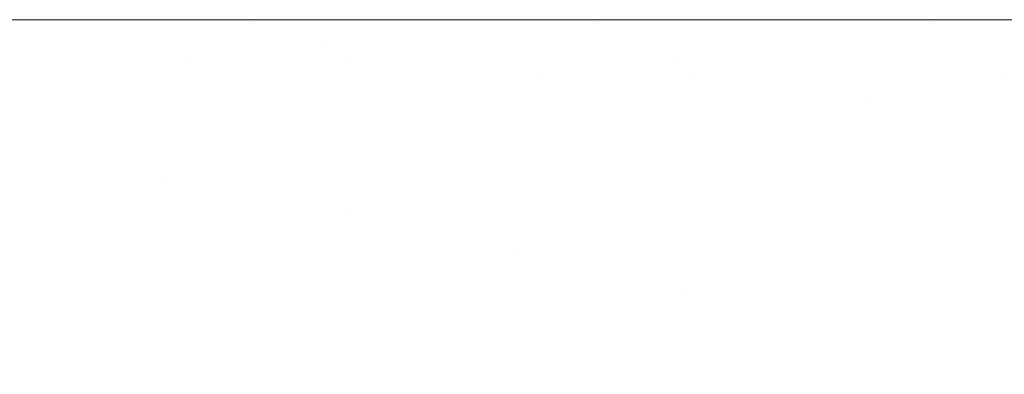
# Model space of a CAD drawing. Header units: centimetres. Extents: x -17.1 to 18.2, y 4.2 to 6.
# Tile 178 of 256: x -5.2188 to -5.1899, y 5.9898 to 6.0002. Entities that reach past the tile are written whole.
import ezdxf

# ---------------------------------------------------------------- set-up
doc = ezdxf.new("R2010")
doc.units = ezdxf.units.CM
doc.header["$LTSCALE"] = 2.54
doc.layers.add('Lucido design-1', color=7, linetype='Continuous')

# ---------------------------------------------------------------- blocks, each defined once
blk = doc.blocks.new('Gruppo-3-1')
at = {"color": 7, "linetype": 'Continuous', "lineweight": 9}
for points, invisible_edges in [([(18.147234, 6.000144, -2276.319046), (18.147234, 6.000212, -2276.32217), (-17.020308, 6.000212, -2276.32217), (-17.020308, 6.000144, -2276.319046)], 8), ([(-17.020308, 6.000212, -2276.32217), (6.292262, 6.000212, -2276.52217), (-5.165337, 6.000212, -2276.52217)], 9), ([(-5.165337, 6.000212, -2276.52217), (-5.16604, 6.000212, -2276.522173), (-17.020308, 6.000212, -2276.32217)], 10), ([(-5.16604, 6.000212, -2276.522173), (-5.16949, 6.000212, -2276.522268), (-17.020308, 6.000212, -2276.32217)], 10), ([(6.292262, 6.000212, -2276.52217), (-17.020308, 6.000212, -2276.32217), (18.147234, 6.000212, -2276.32217)], 9), ([(-17.020308, 6.000212, -2276.32217), (-5.173109, 6.000212, -2276.522515), (-5.173872, 6.000212, -2276.522598)], 9), ([(-5.16949, 6.000212, -2276.522268), (-5.173109, 6.000212, -2276.522515), (-17.020308, 6.000212, -2276.32217)], 10), ([(-5.173872, 6.000212, -2276.522598), (-5.176745, 6.000212, -2276.522913), (-17.020308, 6.000212, -2276.32217)], 10), ([(-5.176745, 6.000212, -2276.522913), (-5.180403, 6.000212, -2276.523468), (-17.020308, 6.000212, -2276.32217)], 10), ([(-5.180403, 6.000212, -2276.523468), (-5.184086, 6.000212, -2276.524184), (-17.020308, 6.000212, -2276.32217)], 10), ([(-5.184086, 6.000212, -2276.524184), (-5.1878, 6.000212, -2276.525067), (-17.020308, 6.000212, -2276.32217)], 10), ([(-5.1878, 6.000212, -2276.525067), (-5.191547, 6.000212, -2276.526125), (-17.020308, 6.000212, -2276.32217)], 10), ([(-5.191547, 6.000212, -2276.526125), (-5.195333, 6.000212, -2276.527366), (-17.020308, 6.000212, -2276.32217)], 10), ([(-5.195333, 6.000212, -2276.527366), (-5.19916, 6.000212, -2276.5288), (-17.020308, 6.000212, -2276.32217)], 10), ([(-5.19916, 6.000212, -2276.5288), (-5.203033, 6.000212, -2276.53044), (-17.020308, 6.000212, -2276.32217)], 10), ([(-5.203033, 6.000212, -2276.53044), (-5.206954, 6.000212, -2276.532298), (-17.020308, 6.000212, -2276.32217)], 10), ([(-5.206954, 6.000212, -2276.532298), (-5.210927, 6.000212, -2276.53439), (-17.020308, 6.000212, -2276.32217)], 10), ([(-5.210927, 6.000212, -2276.53439), (-5.214954, 6.000212, -2276.536732), (-17.020308, 6.000212, -2276.32217)], 10), ([(-5.214954, 6.000212, -2276.536732), (-5.219036, 6.000212, -2276.539343), (-17.020308, 6.000212, -2276.32217)], 10), ([(-17.020308, 6.000144, -2276.319046), (-17.020308, 6.000117, -2276.317808), (18.147234, 6.000117, -2276.317808), (18.147234, 6.000144, -2276.319046)], 10), ([(18.147234, 6.000117, -2276.317808), (-17.020308, 6.000117, -2276.317808), (-17.020308, 5.999831, -2276.313454), (18.147234, 5.999831, -2276.313454)], 5), ([(-5.219036, 6.000212, -2276.539343), (-5.214954, 6.000212, -2276.536732), (-5.212028, 6.000163, -2276.53835), (-5.222473, 6.000163, -2276.545203)], 14), ([(-5.212028, 6.000163, -2276.53835), (-5.211288, 6.000017, -2276.541262), (-5.221568, 6.000017, -2276.548007), (-5.222473, 6.000163, -2276.545203)], 15), ([(-5.214954, 6.000212, -2276.536732), (-5.210927, 6.000212, -2276.53439), (-5.212028, 6.000163, -2276.53835)], 10), ([(-5.201845, 6.000163, -2276.533169), (-5.212028, 6.000163, -2276.53835), (-5.210927, 6.000212, -2276.53439), (-5.206954, 6.000212, -2276.532298)], 11), ([(-5.201845, 6.000163, -2276.533169), (-5.201267, 6.000017, -2276.536164), (-5.211288, 6.000017, -2276.541262), (-5.212028, 6.000163, -2276.53835)], 15), ([(-5.206954, 6.000212, -2276.532298), (-5.203033, 6.000212, -2276.53044), (-5.201845, 6.000163, -2276.533169)], 10), ([(-5.201845, 6.000163, -2276.533169), (-5.203033, 6.000212, -2276.53044), (-5.19916, 6.000212, -2276.5288)], 9), ([(-5.19916, 6.000212, -2276.5288), (-5.195333, 6.000212, -2276.527366), (-5.192028, 6.000163, -2276.529463), (-5.201845, 6.000163, -2276.533169)], 14), ([(-5.192028, 6.000163, -2276.529463), (-5.191605, 6.000017, -2276.532517), (-5.201267, 6.000017, -2276.536164), (-5.201845, 6.000163, -2276.533169)], 15), ([(-5.195333, 6.000212, -2276.527366), (-5.191547, 6.000212, -2276.526125), (-5.192028, 6.000163, -2276.529463)], 10), ([(-5.182645, 6.000163, -2276.527036), (-5.192028, 6.000163, -2276.529463), (-5.191547, 6.000212, -2276.526125), (-5.1878, 6.000212, -2276.525067)], 11), ([(-5.182645, 6.000163, -2276.527036), (-5.182371, 6.000017, -2276.530129), (-5.191605, 6.000017, -2276.532517), (-5.192028, 6.000163, -2276.529463)], 15), ([(18.147234, 5.999831, -2276.313454), (-17.020308, 5.999831, -2276.313454), (-17.020308, 5.999356, -2276.309117), (18.147234, 5.999356, -2276.309117)], 5), ([(-5.220665, 5.999774, -2276.550803), (-5.221568, 6.000017, -2276.548007), (-5.211288, 6.000017, -2276.541262), (-5.21055, 5.999774, -2276.544167)], 15), ([(-5.21055, 5.999774, -2276.544167), (-5.211288, 6.000017, -2276.541262), (-5.201267, 6.000017, -2276.536164), (-5.20069, 5.999774, -2276.53915)], 15), ([(-5.20069, 5.999774, -2276.53915), (-5.201267, 6.000017, -2276.536164), (-5.191605, 6.000017, -2276.532517), (-5.191183, 5.999774, -2276.535562)], 15), ([(-5.191183, 5.999774, -2276.535562), (-5.191605, 6.000017, -2276.532517), (-5.182371, 6.000017, -2276.530129), (-5.182097, 5.999774, -2276.533212)], 15), ([(-5.21055, 5.999774, -2276.544167), (-5.209816, 5.999434, -2276.547058), (-5.219766, 5.999434, -2276.553587), (-5.220665, 5.999774, -2276.550803)], 15), ([(-5.20069, 5.999774, -2276.53915), (-5.200116, 5.999434, -2276.542123), (-5.209816, 5.999434, -2276.547058), (-5.21055, 5.999774, -2276.544167)], 15), ([(-5.191183, 5.999774, -2276.535562), (-5.190763, 5.999434, -2276.538593), (-5.200116, 5.999434, -2276.542123), (-5.20069, 5.999774, -2276.53915)], 15), ([(-5.182097, 5.999774, -2276.533212), (-5.181825, 5.999434, -2276.536281), (-5.190763, 5.999434, -2276.538593), (-5.191183, 5.999774, -2276.535562)], 15), ([(18.147234, 5.999356, -2276.309117), (-17.020308, 5.999356, -2276.309117), (-17.020308, 5.998693, -2276.304805), (18.147234, 5.998693, -2276.304805)], 5), ([(-5.213955, 5.998999, -2276.552936), (-5.219766, 5.999434, -2276.553587), (-5.209816, 5.999434, -2276.547058)], 11), ([(-5.213955, 5.998999, -2276.552936), (-5.218873, 5.998999, -2276.556354), (-5.219766, 5.999434, -2276.553587)], 11), ([(-5.209816, 5.999434, -2276.547058), (-5.209085, 5.998999, -2276.549933), (-5.213955, 5.998999, -2276.552936)], 11), ([(-5.209085, 5.998999, -2276.549933), (-5.209816, 5.999434, -2276.547058), (-5.200116, 5.999434, -2276.542123), (-5.199545, 5.998999, -2276.545079)], 15), ([(-5.199545, 5.998999, -2276.545079), (-5.200116, 5.999434, -2276.542123), (-5.190763, 5.999434, -2276.538593), (-5.190346, 5.998999, -2276.541607)], 15), ([(-5.190346, 5.998999, -2276.541607), (-5.190763, 5.999434, -2276.538593), (-5.181825, 5.999434, -2276.536281), (-5.181554, 5.998999, -2276.539333)], 15), ([(-5.223821, 5.998999, -2276.560209), (-5.218873, 5.998999, -2276.556354), (-5.217986, 5.99847, -2276.559102), (-5.222852, 5.99847, -2276.562893)], 15), ([(-5.21315, 5.99847, -2276.55574), (-5.217986, 5.99847, -2276.559102), (-5.218873, 5.998999, -2276.556354), (-5.213955, 5.998999, -2276.552936)], 15), ([(-5.213955, 5.998999, -2276.552936), (-5.209085, 5.998999, -2276.549933), (-5.20836, 5.99847, -2276.552787), (-5.21315, 5.99847, -2276.55574)], 15), ([(-5.203632, 5.99847, -2276.550219), (-5.209085, 5.998999, -2276.549933), (-5.199545, 5.998999, -2276.545079)], 11), ([(-5.203632, 5.99847, -2276.550219), (-5.20836, 5.99847, -2276.552787), (-5.209085, 5.998999, -2276.549933)], 11), ([(-5.199545, 5.998999, -2276.545079), (-5.198978, 5.99847, -2276.548013), (-5.203632, 5.99847, -2276.550219)], 11), ([(-5.190346, 5.998999, -2276.541607), (-5.189932, 5.99847, -2276.544598), (-5.198978, 5.99847, -2276.548013), (-5.199545, 5.998999, -2276.545079)], 15), ([(-5.181554, 5.998999, -2276.539333), (-5.181285, 5.99847, -2276.542362), (-5.189932, 5.99847, -2276.544598), (-5.190346, 5.998999, -2276.541607)], 15), ([(18.147234, 5.998693, -2276.304805), (-17.020308, 5.998693, -2276.304805), (-17.020308, 5.997842, -2276.300526), (18.147234, 5.997842, -2276.300526)], 5), ([(-5.222852, 5.99847, -2276.562893), (-5.217986, 5.99847, -2276.559102), (-5.217107, 5.997848, -2276.561825), (-5.221891, 5.997848, -2276.565553)], 15), ([(-5.212351, 5.997848, -2276.55852), (-5.217107, 5.997848, -2276.561825), (-5.217986, 5.99847, -2276.559102), (-5.21315, 5.99847, -2276.55574)], 15), ([(-5.21315, 5.99847, -2276.55574), (-5.20836, 5.99847, -2276.552787), (-5.207642, 5.997848, -2276.555616), (-5.212351, 5.997848, -2276.55852)], 15), ([(-5.202993, 5.997848, -2276.55309), (-5.207642, 5.997848, -2276.555616), (-5.20836, 5.99847, -2276.552787), (-5.203632, 5.99847, -2276.550219)], 15), ([(-5.203632, 5.99847, -2276.550219), (-5.198978, 5.99847, -2276.548013), (-5.198416, 5.997848, -2276.550922), (-5.202993, 5.997848, -2276.55309)], 15), ([(-5.193923, 5.997848, -2276.549087), (-5.198978, 5.99847, -2276.548013), (-5.189932, 5.99847, -2276.544598)], 11), ([(-5.193923, 5.997848, -2276.549087), (-5.198416, 5.997848, -2276.550922), (-5.198978, 5.99847, -2276.548013)], 11), ([(-5.189932, 5.99847, -2276.544598), (-5.189521, 5.997848, -2276.547564), (-5.193923, 5.997848, -2276.549087)], 11), ([(-5.189521, 5.997848, -2276.547564), (-5.189932, 5.99847, -2276.544598), (-5.181285, 5.99847, -2276.542362), (-5.181019, 5.997848, -2276.545365)], 15), ([(18.147234, 5.997842, -2276.300526), (-17.020308, 5.997842, -2276.300526), (-17.020308, 5.996805, -2276.296288), (18.147234, 5.996805, -2276.296288)], 5), ([(-5.221891, 5.997848, -2276.565553), (-5.217107, 5.997848, -2276.561825), (-5.216236, 5.997135, -2276.564521), (-5.22094, 5.997135, -2276.568186)], 15), ([(-5.211561, 5.997135, -2276.561271), (-5.216236, 5.997135, -2276.564521), (-5.217107, 5.997848, -2276.561825), (-5.212351, 5.997848, -2276.55852)], 15), ([(-5.212351, 5.997848, -2276.55852), (-5.207642, 5.997848, -2276.555616), (-5.206931, 5.997135, -2276.558416), (-5.211561, 5.997135, -2276.561271)], 15), ([(-5.20236, 5.997135, -2276.555933), (-5.206931, 5.997135, -2276.558416), (-5.207642, 5.997848, -2276.555616), (-5.202993, 5.997848, -2276.55309)], 15), ([(-5.202993, 5.997848, -2276.55309), (-5.198416, 5.997848, -2276.550922), (-5.19786, 5.997135, -2276.553801), (-5.20236, 5.997135, -2276.555933)], 15), ([(-5.193442, 5.997135, -2276.551997), (-5.19786, 5.997135, -2276.553801), (-5.198416, 5.997848, -2276.550922), (-5.193923, 5.997848, -2276.549087)], 15), ([(-5.193923, 5.997848, -2276.549087), (-5.189521, 5.997848, -2276.547564), (-5.189114, 5.997135, -2276.550499), (-5.193442, 5.997135, -2276.551997)], 15), ([(-5.22, 5.996334, -2276.570789), (-5.22094, 5.997135, -2276.568186), (-5.216236, 5.997135, -2276.564521), (-5.215376, 5.996334, -2276.567185)], 15), ([(-5.215376, 5.996334, -2276.567185), (-5.216236, 5.997135, -2276.564521), (-5.211561, 5.997135, -2276.561271), (-5.21078, 5.996334, -2276.56399)], 15), ([(-5.21078, 5.996334, -2276.56399), (-5.211561, 5.997135, -2276.561271), (-5.206931, 5.997135, -2276.558416), (-5.206228, 5.996334, -2276.561183)], 15), ([(-5.201734, 5.996334, -2276.558743), (-5.206228, 5.996334, -2276.561183), (-5.206931, 5.997135, -2276.558416), (-5.20236, 5.997135, -2276.555933)], 15), ([(-5.20236, 5.997135, -2276.555933), (-5.19786, 5.997135, -2276.553801), (-5.19731, 5.996334, -2276.556646), (-5.201734, 5.996334, -2276.558743)], 15), ([(-5.192967, 5.996334, -2276.554873), (-5.19731, 5.996334, -2276.556646), (-5.19786, 5.997135, -2276.553801), (-5.193442, 5.997135, -2276.551997)], 15), ([(-5.193442, 5.997135, -2276.551997), (-5.189114, 5.997135, -2276.550499), (-5.188712, 5.996334, -2276.553401), (-5.192967, 5.996334, -2276.554873)], 15), ([(18.147234, 5.996805, -2276.296288), (-17.020308, 5.996805, -2276.296288), (-17.020308, 5.995584, -2276.292099), (18.147234, 5.995584, -2276.292099)], 5), ([(-5.22, 5.996334, -2276.570789), (-5.215376, 5.996334, -2276.567185), (-5.214527, 5.995446, -2276.569815), (-5.216797, 5.995446, -2276.571535)], 15), ([(-5.216797, 5.995446, -2276.571535), (-5.219073, 5.995446, -2276.573357), (-5.22, 5.996334, -2276.570789)], 11), ([(-5.21078, 5.996334, -2276.56399), (-5.210009, 5.995446, -2276.566674), (-5.214527, 5.995446, -2276.569815), (-5.215376, 5.996334, -2276.567185)], 15), ([(-5.206228, 5.996334, -2276.561183), (-5.205534, 5.995446, -2276.563915), (-5.210009, 5.995446, -2276.566674), (-5.21078, 5.996334, -2276.56399)], 15), ([(-5.201116, 5.995446, -2276.561516), (-5.205534, 5.995446, -2276.563915), (-5.206228, 5.996334, -2276.561183), (-5.201734, 5.996334, -2276.558743)], 15), ([(-5.201734, 5.996334, -2276.558743), (-5.19731, 5.996334, -2276.556646), (-5.196768, 5.995446, -2276.559455), (-5.201116, 5.995446, -2276.561516)], 15), ([(-5.192498, 5.995446, -2276.557712), (-5.196768, 5.995446, -2276.559455), (-5.19731, 5.996334, -2276.556646), (-5.192967, 5.996334, -2276.554873)], 15), ([(-5.192967, 5.996334, -2276.554873), (-5.188712, 5.996334, -2276.553401), (-5.188316, 5.995446, -2276.556265), (-5.192498, 5.995446, -2276.557712)], 15), ([(18.147234, 5.995584, -2276.292099), (-17.020308, 5.995584, -2276.292099), (-17.020308, 5.994181, -2276.287968), (18.147234, 5.994181, -2276.287968)], 5), ([(-5.221351, 5.995446, -2276.575285), (-5.219073, 5.995446, -2276.573357), (-5.218159, 5.994473, -2276.575889), (-5.220398, 5.994473, -2276.577784)], 15), ([(-5.215922, 5.994473, -2276.574097), (-5.218159, 5.994473, -2276.575889), (-5.219073, 5.995446, -2276.573357), (-5.216797, 5.995446, -2276.571535)], 15), ([(-5.216797, 5.995446, -2276.571535), (-5.214527, 5.995446, -2276.569815), (-5.21369, 5.994473, -2276.572407), (-5.215922, 5.994473, -2276.574097)], 15), ([(-5.214527, 5.995446, -2276.569815), (-5.210009, 5.995446, -2276.566674), (-5.209249, 5.994473, -2276.56932), (-5.211465, 5.994473, -2276.570815)], 15), ([(-5.211465, 5.994473, -2276.570815), (-5.21369, 5.994473, -2276.572407), (-5.214527, 5.995446, -2276.569815)], 11), ([(-5.209249, 5.994473, -2276.56932), (-5.210009, 5.995446, -2276.566674), (-5.205534, 5.995446, -2276.563915), (-5.20485, 5.994473, -2276.566607)], 15), ([(-5.200508, 5.994473, -2276.564249), (-5.20485, 5.994473, -2276.566607), (-5.205534, 5.995446, -2276.563915), (-5.201116, 5.995446, -2276.561516)], 15), ([(-5.201116, 5.995446, -2276.561516), (-5.196768, 5.995446, -2276.559455), (-5.196233, 5.994473, -2276.562223), (-5.200508, 5.994473, -2276.564249)], 15), ([(-5.192036, 5.994473, -2276.560509), (-5.196233, 5.994473, -2276.562223), (-5.196768, 5.995446, -2276.559455), (-5.192498, 5.995446, -2276.557712)], 15), ([(-5.192498, 5.995446, -2276.557712), (-5.188316, 5.995446, -2276.556265), (-5.187925, 5.994473, -2276.559087), (-5.192036, 5.994473, -2276.560509)], 15), ([(-5.220398, 5.994473, -2276.577784), (-5.218159, 5.994473, -2276.575889), (-5.217259, 5.99342, -2276.57838), (-5.21946, 5.99342, -2276.580243)], 15), ([(-5.21506, 5.99342, -2276.576619), (-5.217259, 5.99342, -2276.57838), (-5.218159, 5.994473, -2276.575889), (-5.215922, 5.994473, -2276.574097)], 15), ([(-5.215922, 5.994473, -2276.574097), (-5.21369, 5.994473, -2276.572407), (-5.212866, 5.99342, -2276.574958), (-5.21506, 5.99342, -2276.576619)], 15), ([(-5.210679, 5.99342, -2276.573393), (-5.212866, 5.99342, -2276.574958), (-5.21369, 5.994473, -2276.572407), (-5.211465, 5.994473, -2276.570815)], 15), ([(-5.211465, 5.994473, -2276.570815), (-5.209249, 5.994473, -2276.56932), (-5.208501, 5.99342, -2276.571923), (-5.210679, 5.99342, -2276.573393)], 15), ([(-5.209249, 5.994473, -2276.56932), (-5.20485, 5.994473, -2276.566607), (-5.204177, 5.99342, -2276.569257), (-5.206333, 5.99342, -2276.570545)], 15), ([(-5.206333, 5.99342, -2276.570545), (-5.208501, 5.99342, -2276.571923), (-5.209249, 5.994473, -2276.56932)], 11), ([(-5.199909, 5.99342, -2276.566938), (-5.204177, 5.99342, -2276.569257), (-5.20485, 5.994473, -2276.566607), (-5.200508, 5.994473, -2276.564249)], 15), ([(-5.200508, 5.994473, -2276.564249), (-5.196233, 5.994473, -2276.562223), (-5.195707, 5.99342, -2276.564947), (-5.199909, 5.99342, -2276.566938)], 15), ([(-5.191581, 5.99342, -2276.563263), (-5.195707, 5.99342, -2276.564947), (-5.196233, 5.994473, -2276.562223), (-5.192036, 5.994473, -2276.560509)], 15), ([(-5.192036, 5.994473, -2276.560509), (-5.187925, 5.994473, -2276.559087), (-5.18754, 5.99342, -2276.561865), (-5.191581, 5.99342, -2276.563263)], 15), ([(18.147234, 5.994181, -2276.287968), (-17.020308, 5.994181, -2276.287968), (-17.020308, 5.9926, -2276.283902), (18.147234, 5.9926, -2276.283902)], 5), ([(-5.218539, 5.992287, -2276.58266), (-5.220702, 5.992287, -2276.584592), (-5.221661, 5.99342, -2276.582209), (-5.21946, 5.99342, -2276.580243)], 15), ([(-5.21946, 5.99342, -2276.580243), (-5.217259, 5.99342, -2276.57838), (-5.216375, 5.992287, -2276.580829), (-5.218539, 5.992287, -2276.58266)], 15), ([(-5.214214, 5.992287, -2276.579098), (-5.216375, 5.992287, -2276.580829), (-5.217259, 5.99342, -2276.57838), (-5.21506, 5.99342, -2276.576619)], 15), ([(-5.21506, 5.99342, -2276.576619), (-5.212866, 5.99342, -2276.574958), (-5.212057, 5.992287, -2276.577465), (-5.214214, 5.992287, -2276.579098)], 15), ([(-5.209907, 5.992287, -2276.575927), (-5.212057, 5.992287, -2276.577465), (-5.212866, 5.99342, -2276.574958), (-5.210679, 5.99342, -2276.573393)], 15), ([(-5.210679, 5.99342, -2276.573393), (-5.208501, 5.99342, -2276.571923), (-5.207766, 5.992287, -2276.574482), (-5.209907, 5.992287, -2276.575927)], 15), ([(-5.205635, 5.992287, -2276.573127), (-5.207766, 5.992287, -2276.574482), (-5.208501, 5.99342, -2276.571923), (-5.206333, 5.99342, -2276.570545)], 15), ([(-5.206333, 5.99342, -2276.570545), (-5.204177, 5.99342, -2276.569257), (-5.203516, 5.992287, -2276.571861), (-5.205635, 5.992287, -2276.573127)], 15), ([(-5.204177, 5.99342, -2276.569257), (-5.199909, 5.99342, -2276.566938), (-5.19932, 5.992287, -2276.569582), (-5.20141, 5.992287, -2276.57068)], 15), ([(-5.20141, 5.992287, -2276.57068), (-5.203516, 5.992287, -2276.571861), (-5.204177, 5.99342, -2276.569257)], 11), ([(-5.19932, 5.992287, -2276.569582), (-5.199909, 5.99342, -2276.566938), (-5.195707, 5.99342, -2276.564947), (-5.19519, 5.992287, -2276.567625)], 15), ([(-5.19519, 5.992287, -2276.567625), (-5.195707, 5.99342, -2276.564947), (-5.191581, 5.99342, -2276.563263), (-5.191135, 5.992287, -2276.565969)], 15), ([(-5.191135, 5.992287, -2276.565969), (-5.191581, 5.99342, -2276.563263), (-5.18754, 5.99342, -2276.561865), (-5.187162, 5.992287, -2276.564594)], 15), ([(18.147234, 5.990843, -2276.279908), (18.147234, 5.9926, -2276.283902), (-17.020308, 5.9926, -2276.283902), (-17.020308, 5.99167, -2276.281789)], 10), ([(-5.217634, 5.991079, -2276.585031), (-5.219761, 5.991079, -2276.586931), (-5.220702, 5.992287, -2276.584592), (-5.218539, 5.992287, -2276.58266)], 15), ([(-5.218539, 5.992287, -2276.58266), (-5.216375, 5.992287, -2276.580829), (-5.215507, 5.991079, -2276.583232), (-5.217634, 5.991079, -2276.585031)], 15), ([(-5.213383, 5.991079, -2276.58153), (-5.215507, 5.991079, -2276.583232), (-5.216375, 5.992287, -2276.580829), (-5.214214, 5.992287, -2276.579098)], 15), ([(-5.214214, 5.992287, -2276.579098), (-5.212057, 5.992287, -2276.577465), (-5.211263, 5.991079, -2276.579925), (-5.213383, 5.991079, -2276.58153)], 15), ([(-5.209149, 5.991079, -2276.578413), (-5.211263, 5.991079, -2276.579925), (-5.212057, 5.992287, -2276.577465), (-5.209907, 5.992287, -2276.575927)], 15), ([(-5.209907, 5.992287, -2276.575927), (-5.207766, 5.992287, -2276.574482), (-5.207044, 5.991079, -2276.576992), (-5.209149, 5.991079, -2276.578413)], 15), ([(-5.20495, 5.991079, -2276.575661), (-5.207044, 5.991079, -2276.576992), (-5.207766, 5.992287, -2276.574482), (-5.205635, 5.992287, -2276.573127)], 15), ([(-5.205635, 5.992287, -2276.573127), (-5.203516, 5.992287, -2276.571861), (-5.202867, 5.991079, -2276.574416), (-5.20495, 5.991079, -2276.575661)], 15), ([(-5.200797, 5.991079, -2276.573255), (-5.202867, 5.991079, -2276.574416), (-5.203516, 5.992287, -2276.571861), (-5.20141, 5.992287, -2276.57068)], 15), ([(-5.20141, 5.992287, -2276.57068), (-5.19932, 5.992287, -2276.569582), (-5.198742, 5.991079, -2276.572176), (-5.200797, 5.991079, -2276.573255)], 15), ([(-5.19932, 5.992287, -2276.569582), (-5.19519, 5.992287, -2276.567625), (-5.194682, 5.991079, -2276.570252), (-5.196704, 5.991079, -2276.571176)], 15), ([(-5.196704, 5.991079, -2276.571176), (-5.198742, 5.991079, -2276.572176), (-5.19932, 5.992287, -2276.569582)], 11), ([(-5.191135, 5.992287, -2276.565969), (-5.190696, 5.991079, -2276.568624), (-5.194682, 5.991079, -2276.570252), (-5.19519, 5.992287, -2276.567625)], 15), ([(-5.187162, 5.992287, -2276.564594), (-5.186791, 5.991079, -2276.567273), (-5.190696, 5.991079, -2276.568624), (-5.191135, 5.992287, -2276.565969)], 15), ([(-17.020308, 5.99167, -2276.281789), (-17.020308, 5.990843, -2276.279908), (18.147234, 5.990843, -2276.279908)], 10), ([(18.147234, 5.988913, -2276.275995), (18.147234, 5.990843, -2276.279908), (-17.020308, 5.990843, -2276.279908), (-17.020308, 5.989777, -2276.277746)], 10), ([(-5.216748, 5.989798, -2276.587356), (-5.218839, 5.989798, -2276.589223), (-5.219761, 5.991079, -2276.586931), (-5.217634, 5.991079, -2276.585031)], 15), ([(-5.217634, 5.991079, -2276.585031), (-5.215507, 5.991079, -2276.583232), (-5.214657, 5.989798, -2276.585587), (-5.216748, 5.989798, -2276.587356)], 15), ([(-5.212568, 5.989798, -2276.583914), (-5.214657, 5.989798, -2276.585587), (-5.215507, 5.991079, -2276.583232), (-5.213383, 5.991079, -2276.58153)], 15), ([(-5.213383, 5.991079, -2276.58153), (-5.211263, 5.991079, -2276.579925), (-5.210484, 5.989798, -2276.582336), (-5.212568, 5.989798, -2276.583914)], 15), ([(-5.208407, 5.989798, -2276.580849), (-5.210484, 5.989798, -2276.582336), (-5.211263, 5.991079, -2276.579925), (-5.209149, 5.991079, -2276.578413)], 15), ([(-5.209149, 5.991079, -2276.578413), (-5.207044, 5.991079, -2276.576992), (-5.206337, 5.989798, -2276.579453), (-5.208407, 5.989798, -2276.580849)], 15), ([(-5.204278, 5.989798, -2276.578144), (-5.206337, 5.989798, -2276.579453), (-5.207044, 5.991079, -2276.576992), (-5.20495, 5.991079, -2276.575661)], 15), ([(-5.20495, 5.991079, -2276.575661), (-5.202867, 5.991079, -2276.574416), (-5.202231, 5.989798, -2276.57692), (-5.204278, 5.989798, -2276.578144)], 15), ([(-5.200196, 5.989798, -2276.575779), (-5.202231, 5.989798, -2276.57692), (-5.202867, 5.991079, -2276.574416), (-5.200797, 5.991079, -2276.573255)], 15), ([(-5.200797, 5.991079, -2276.573255), (-5.198742, 5.991079, -2276.572176), (-5.198176, 5.989798, -2276.574718), (-5.200196, 5.989798, -2276.575779)], 15), ([(-5.196172, 5.989798, -2276.573735), (-5.198176, 5.989798, -2276.574718), (-5.198742, 5.991079, -2276.572176), (-5.196704, 5.991079, -2276.571176)], 15), ([(-5.196704, 5.991079, -2276.571176), (-5.194682, 5.991079, -2276.570252), (-5.194185, 5.989798, -2276.572827), (-5.196172, 5.989798, -2276.573735)], 15), ([(-5.194185, 5.989798, -2276.572827), (-5.194682, 5.991079, -2276.570252), (-5.190696, 5.991079, -2276.568624), (-5.190266, 5.989798, -2276.571227)], 15), ([(-5.190266, 5.989798, -2276.571227), (-5.190696, 5.991079, -2276.568624), (-5.186791, 5.991079, -2276.567273), (-5.186427, 5.989798, -2276.569898)], 15)]:
    blk.add_3dface(points, dxfattribs=dict(at, invisible_edges=invisible_edges))
blk = doc.blocks.new('Gruppo-4-1')
at = {"color": 7}
blk.add_blockref('Gruppo-3-1', (0, 0), dxfattribs=at)

msp = doc.modelspace()

# ---------------------------------------------------------------- block references
at = {"layer": 'Lucido design-1', "color": 7}
msp.add_blockref('Gruppo-4-1', (0, 0), dxfattribs=at)

doc.saveas('drawing.dxf')
